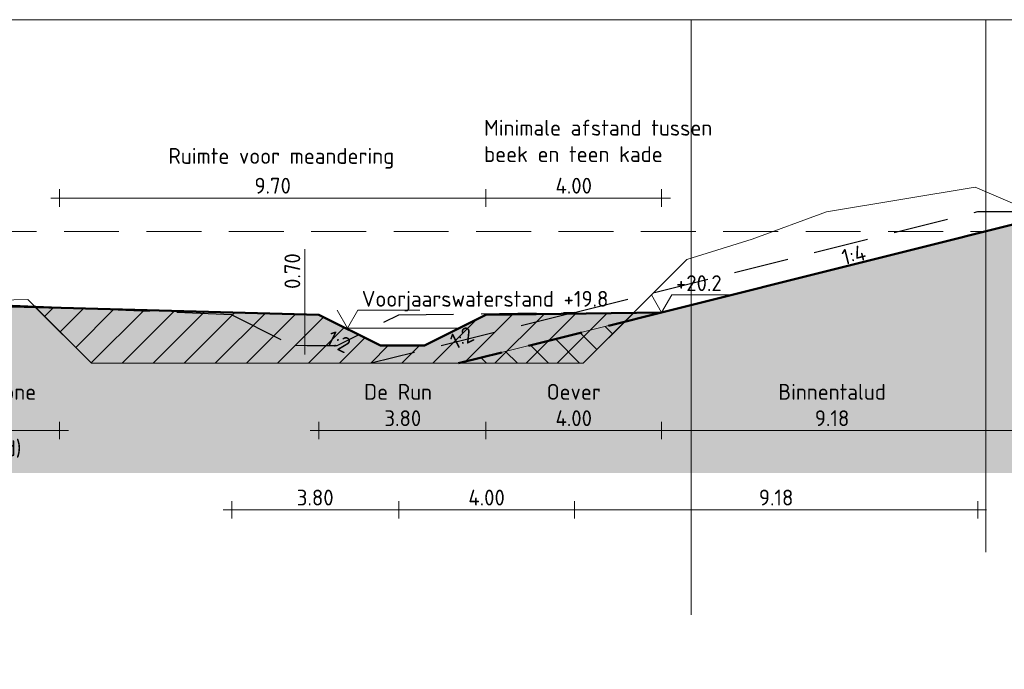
# Model space of a CAD drawing. Header units: metres. Extents: x 161377 to 162521, y 378914 to 379231.
# Tile 17 of 77: x 161642 to 161664, y 379179 to 379194. Entities that reach past the tile are written whole.
import ezdxf

# ---------------------------------------------------------------- set-up
doc = ezdxf.new("R2010")
doc.units = ezdxf.units.M
doc.linetypes.add('DASHED2', pattern=[0.375, 0.25, -0.125])
doc.linetypes.add('HIDDEN', pattern=[9.525, 6.35, -3.175])
for name, color, linetype, lineweight in [('B-WE-GR-MAAIVELD-GD', 253, 'Continuous', 18), ('N-XX-GW-GROND_TEELAARDE-WERK-A-200', 7, 'Continuous', 18), ('N-XX-GW-WATERGANG-GD', 90, 'Continuous', 50), ('profiel', 7, 'Continuous', 13), ('X-XX-AL-HULPLIJN-G', 7, 'Continuous', 18), ('X-XX-AL-M', 7, 'Continuous', 18), ('X-XX-AL-NAP-M', 7, 'Continuous', 18)]:
    doc.layers.add(name, color=color, linetype=linetype, lineweight=lineweight)
doc.layers.add('N-WE-GW-GROND-A', color=7, linetype='Continuous', lineweight=35, true_color=0xffdf7f)
doc.layers.add('waterspiegel', color=7, linetype='Continuous', lineweight=13, true_color=0x0544ff)
doc.styles.add('RH-NLCS-A', font='NLCS-ISO.ttf')
doc.dimstyles.new('RH-NLCS-IT-A$0', dxfattribs={"dimscale": 0, "dimtxt": 2.5, "dimasz": 2.5, "dimexe": 1, "dimexo": 5, "dimgap": 0.5, "dimtad": 1, "dimzin": 1, "dimdsep": 46, "dimtxsty": 'RH-NLCS-A', "dimcen": 2.5, "dimdle": 1, "dimclrd": 256, "dimclre": 8, "dimclrt": 256, "dimadec": 0, "dimazin": 0, "dimtfac": 1, "dimtmove": 0, "dimatfit": 3, "dimfxl": 1, "dimfxlon": 1, "dimlwd": -1, "dimlwe": 13, "dimarcsym": 1})

# ---------------------------------------------------------------- blocks, each defined once
blk = doc.blocks.new('Peilmaat')
blk.add_lwpolyline([(-0.162, 0.28), (0, 0), (0.162, 0.28), (1.142, 0.28)])
at = {"style": 'RH-NLCS-A'}
blk.add_attdef('NAP', (0.227, 0.337), '', height=0.25, dxfattribs=at)
blk = doc.blocks.new('*D163')
at = {"layer": 'Defpoints', "color": 0, "transparency": 16777216}
for p in [(161656.178, 379187.62), (161652.179, 379187.564), (161656.178, 379184.932)]:
    blk.add_point(p, dxfattribs=at)
at = {"layer": 'X-XX-AL-M', "transparency": 16777216}
blk.add_line((161651.979, 379184.932), (161656.378, 379184.932), dxfattribs=at)
at = {"layer": 'X-XX-AL-M', "color": 8, "linetype": 'HIDDEN', "lineweight": 13, "transparency": 16777216}
for p, q in [((161652.179, 379185.132), (161652.179, 379184.732)), ((161656.178, 379185.132), (161656.178, 379184.732))]:
    blk.add_line(p, q, dxfattribs=at)
at = {"layer": 'X-XX-AL-M', "transparency": 16777216, "insert": (161654.178, 379185.512), "char_height": 0.36, "width": 5.1301, "attachment_point": 5, "style": 'RH-NLCS-A'}
blk.add_mtext('Oever \\P4.00', dxfattribs=at)
blk = doc.blocks.new('_None')
blk = doc.blocks.new('*D164')
at = {"layer": 'Defpoints', "color": 0, "transparency": 16777216}
for p in [(161665.355, 379189.914), (161656.178, 379187.62), (161665.355, 379184.932)]:
    blk.add_point(p, dxfattribs=at)
at = {"layer": 'X-XX-AL-M', "transparency": 16777216}
blk.add_line((161655.978, 379184.932), (161665.555, 379184.932), dxfattribs=at)
at = {"layer": 'X-XX-AL-M', "color": 8, "linetype": 'HIDDEN', "lineweight": 13, "transparency": 16777216}
for p, q in [((161656.178, 379185.132), (161656.178, 379184.732)), ((161665.355, 379185.132), (161665.355, 379184.732))]:
    blk.add_line(p, q, dxfattribs=at)
at = {"layer": 'X-XX-AL-M', "transparency": 16777216, "insert": (161660.056, 379185.512), "char_height": 0.36, "attachment_point": 5, "style": 'RH-NLCS-A'}
blk.add_mtext('Binnentalud \\P9.18', dxfattribs=at)
blk = doc.blocks.new('*D165')
at = {"layer": 'Defpoints', "color": 0, "transparency": 16777216}
for p in [(161637.478, 379187.864), (161642.479, 379187.524), (161642.479, 379184.932)]:
    blk.add_point(p, dxfattribs=at)
at = {"layer": 'X-XX-AL-M', "transparency": 16777216}
blk.add_line((161637.278, 379184.932), (161642.679, 379184.932), dxfattribs=at)
at = {"layer": 'X-XX-AL-M', "color": 8, "linetype": 'HIDDEN', "lineweight": 13, "transparency": 16777216}
for p, q in [((161637.478, 379185.132), (161637.478, 379184.732)), ((161642.479, 379185.132), (161642.479, 379184.732))]:
    blk.add_line(p, q, dxfattribs=at)
at = {"layer": 'X-XX-AL-M', "transparency": 16777216, "insert": (161639.978, 379185.512), "char_height": 0.36, "attachment_point": 5, "style": 'RH-NLCS-A'}
blk.add_mtext('Obstakelvrije zone \\P 5.00', dxfattribs=at)
blk = doc.blocks.new('*D166')
at = {"layer": 'Defpoints', "color": 0, "transparency": 16777216}
for p in [(161648.381, 379187.564), (161652.179, 379187.564), (161652.179, 379184.932)]:
    blk.add_point(p, dxfattribs=at)
at = {"layer": 'X-XX-AL-M', "transparency": 16777216}
blk.add_line((161648.181, 379184.932), (161652.379, 379184.932), dxfattribs=at)
at = {"layer": 'X-XX-AL-M', "color": 8, "linetype": 'HIDDEN', "lineweight": 13, "transparency": 16777216}
for p, q in [((161648.381, 379185.132), (161648.381, 379184.732)), ((161652.179, 379185.132), (161652.179, 379184.732))]:
    blk.add_line(p, q, dxfattribs=at)
at = {"layer": 'X-XX-AL-M', "transparency": 16777216, "insert": (161650.18, 379185.512), "char_height": 0.36, "attachment_point": 5, "style": 'RH-NLCS-A'}
blk.add_mtext('De Run\\P 3.80', dxfattribs=at)
blk = doc.blocks.new('*D168')
at = {"layer": 'Defpoints', "color": 0, "transparency": 16777216}
for p in [(161656.178, 379190.223), (161656.178, 379187.62), (161652.179, 379187.564)]:
    blk.add_point(p, dxfattribs=at)
at = {"layer": 'X-XX-AL-M', "color": 8, "linetype": 'HIDDEN', "lineweight": 13, "transparency": 16777216}
for p, q in [((161652.179, 379190.023), (161652.179, 379190.423)), ((161656.178, 379190.023), (161656.178, 379190.423))]:
    blk.add_line(p, q, dxfattribs=at)
at = {"layer": 'X-XX-AL-M', "transparency": 16777216}
blk.add_line((161651.979, 379190.223), (161656.378, 379190.223), dxfattribs=at)
at = {"layer": 'X-XX-AL-M', "transparency": 16777216, "insert": (161654.178, 379190.803), "char_height": 0.36, "width": 5.1301, "attachment_point": 5, "style": 'RH-NLCS-A'}
blk.add_mtext('\\P4.00', dxfattribs=at)
blk = doc.blocks.new('*D171')
at = {"layer": 'Defpoints', "color": 0, "transparency": 16777216}
for p in [(161652.178, 379190.223), (161652.178, 379187.564), (161642.479, 379184.932)]:
    blk.add_point(p, dxfattribs=at)
at = {"layer": 'X-XX-AL-M', "color": 8, "linetype": 'HIDDEN', "lineweight": 13, "transparency": 16777216}
for p, q in [((161642.479, 379190.023), (161642.479, 379190.423)), ((161652.178, 379190.023), (161652.178, 379190.423))]:
    blk.add_line(p, q, dxfattribs=at)
at = {"layer": 'X-XX-AL-M', "transparency": 16777216}
blk.add_line((161642.279, 379190.223), (161652.378, 379190.223), dxfattribs=at)
at = {"layer": 'X-XX-AL-M', "transparency": 16777216, "insert": (161647.328, 379190.803), "char_height": 0.36, "width": 5.1301, "attachment_point": 5, "style": 'RH-NLCS-A'}
blk.add_mtext('\\P9.70', dxfattribs=at)
blk = doc.blocks.new('*D172')
at = {"layer": 'Defpoints', "color": 0, "transparency": 16777216}
for p in [(161648.056, 379187.564), (161650.781, 379187.564), (161650.781, 379186.864)]:
    blk.add_point(p, dxfattribs=at)
at = {"layer": 'X-XX-AL-M', "transparency": 16777216}
for p, q in [((161648.056, 379187.564), (161648.056, 379189.056)), ((161648.056, 379186.664), (161648.056, 379187.564))]:
    blk.add_line(p, q, dxfattribs=at)
at = {"layer": 'X-XX-AL-M', "color": 8, "linetype": 'HIDDEN', "lineweight": 13, "transparency": 16777216}
for p, q in [((161648.256, 379187.564), (161647.856, 379187.564)), ((161648.256, 379186.864), (161647.856, 379186.864))]:
    blk.add_line(p, q, dxfattribs=at)
at = {"layer": 'X-XX-AL-M', "transparency": 16777216, "insert": (161647.776, 379188.56), "char_height": 0.36, "attachment_point": 5, "rotation": 90, "style": 'RH-NLCS-A'}
blk.add_mtext('0.70', dxfattribs=at)
blk = doc.blocks.new('*D199')
at = {"layer": 'Defpoints', "color": 0, "transparency": 16777216}
for p in [(161646.398, 379187.564), (161650.195, 379187.564), (161646.398, 379183.126)]:
    blk.add_point(p, dxfattribs=at)
at = {"layer": 'X-XX-AL-M', "color": 8, "linetype": 'HIDDEN', "lineweight": 13, "transparency": 16777216}
for p, q in [((161646.398, 379183.326), (161646.398, 379182.926)), ((161650.195, 379183.326), (161650.195, 379182.926))]:
    blk.add_line(p, q, dxfattribs=at)
at = {"layer": 'X-XX-AL-M', "transparency": 16777216}
blk.add_line((161650.395, 379183.126), (161646.198, 379183.126), dxfattribs=at)
at = {"layer": 'X-XX-AL-M', "transparency": 16777216, "insert": (161648.296, 379183.706), "char_height": 0.36, "attachment_point": 5, "style": 'RH-NLCS-A'}
blk.add_mtext('\\P3.80', dxfattribs=at)
blk = doc.blocks.new('*D200')
at = {"layer": 'Defpoints', "color": 0, "transparency": 16777216}
for p in [(161654.195, 379187.62), (161650.195, 379187.564), (161650.195, 379183.126)]:
    blk.add_point(p, dxfattribs=at)
at = {"layer": 'X-XX-AL-M', "color": 8, "linetype": 'HIDDEN', "lineweight": 13, "transparency": 16777216}
for p, q in [((161650.195, 379183.326), (161650.195, 379182.926)), ((161654.195, 379183.326), (161654.195, 379182.926))]:
    blk.add_line(p, q, dxfattribs=at)
at = {"layer": 'X-XX-AL-M', "transparency": 16777216}
blk.add_line((161654.395, 379183.126), (161649.995, 379183.126), dxfattribs=at)
at = {"layer": 'X-XX-AL-M', "transparency": 16777216, "insert": (161652.195, 379183.706), "char_height": 0.36, "attachment_point": 5, "style": 'RH-NLCS-A'}
blk.add_mtext('\\P4.00', dxfattribs=at)
blk = doc.blocks.new('*D201')
at = {"layer": 'Defpoints', "color": 0, "transparency": 16777216}
for p in [(161663.371, 379189.914), (161654.195, 379187.62), (161654.195, 379183.126)]:
    blk.add_point(p, dxfattribs=at)
at = {"layer": 'X-XX-AL-M', "color": 8, "linetype": 'HIDDEN', "lineweight": 13, "transparency": 16777216}
for p, q in [((161654.195, 379183.326), (161654.195, 379182.926)), ((161663.371, 379183.326), (161663.371, 379182.926))]:
    blk.add_line(p, q, dxfattribs=at)
at = {"layer": 'X-XX-AL-M', "transparency": 16777216}
blk.add_line((161663.571, 379183.126), (161653.995, 379183.126), dxfattribs=at)
at = {"layer": 'X-XX-AL-M', "transparency": 16777216, "insert": (161658.783, 379183.706), "char_height": 0.36, "attachment_point": 5, "style": 'RH-NLCS-A'}
blk.add_mtext('\\P9.18', dxfattribs=at)

msp = doc.modelspace()

# ---------------------------------------------------------------- hatches: boundary and pattern name
at = {"layer": 'N-WE-GW-GROND-A', "transparency": 33554508}
h = msp.add_hatch(color=256, dxfattribs=at)
h.dxf.hatch_style = 1
h.paths.add_polyline_path([(161670.355, 379189.914), (161665.355, 379189.914), (161656.178, 379187.62), (161652.178, 379187.564), (161650.781, 379186.864), (161649.781, 379186.864), (161648.381, 379187.564), (161637.478, 379187.864), (161633.889, 379188.152), (161632.89, 379188.203), (161629.456, 379187.979), (161629.456, 379183.964), (161690.405, 379183.964), (161690.405, 379187.657), (161685.102, 379187.665), (161683.601, 379186.664), (161683.101, 379186.664), (161681.601, 379187.664)])
at = {"layer": 'N-XX-GW-GROND_TEELAARDE-WERK-A-200'}
h = msp.add_hatch(dxfattribs=at)
h.set_pattern_fill('AGW-WERK_AANVULLEN', color=256, scale=0.1, pattern_type=2)
h.set_pattern_definition([(45, (-197.737, -16.26297), (-0.3535533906, 0.3535533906), [])])
h.paths.add_polyline_path([(161648.381, 379187.564), (161641.927, 379187.741), (161643.205, 379186.464), (161651.555, 379186.464), (161654.395, 379186.464), (161655.542, 379187.611), (161652.178, 379187.564), (161650.781, 379186.864), (161649.781, 379186.864)])
h = msp.add_hatch(dxfattribs=at)
h.set_pattern_fill('AGW-WERK_AANVULLEN', color=256, scale=0.1, angle=90, pattern_type=2)
h.set_pattern_definition([(135, (-197.737, -16.26297), (-0.3535533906, -0.3535533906), [])])
h.paths.add_polyline_path([(161655.342, 379187.411), (161651.555, 379186.464), (161654.395, 379186.464)])

# ---------------------------------------------------------------- linework, layer by layer
at = {"layer": 'B-WE-GR-MAAIVELD-GD', "flags": 128}
msp.add_lwpolyline([(161629.456, 379187.979), (161629.549, 379187.984), (161632.89, 379188.203), (161633.889, 379188.152), (161637.96, 379187.827), (161638.105, 379187.813), (161639.829, 379187.87), (161641.755, 379187.914), (161643.205, 379186.464), (161654.395, 379186.464), (161656.755, 379188.823), (161658.241, 379189.286), (161659.929, 379189.906), (161663.311, 379190.468), (161664.269, 379190.059)], dxfattribs=at)
at = {"layer": 'N-XX-GW-WATERGANG-GD'}
for points in [[(161656.178, 379187.62), (161665.355, 379189.914), (161670.355, 379189.914), (161681.601, 379187.664)], [(161648.381, 379187.564), (161637.478, 379187.864)], [(161652.178, 379187.564), (161656.178, 379187.62)], [(161648.381, 379187.564), (161649.781, 379186.864), (161650.781, 379186.864), (161652.178, 379187.564)]]:
    msp.add_lwpolyline(points, dxfattribs=at)
at = {"layer": 'N-XX-GW-WATERGANG-GD', "linetype": 'DASHED2', "ltscale": 5}
msp.add_lwpolyline([(161656.178, 379187.62), (161651.555, 379186.464)], dxfattribs=at)
at = {"layer": 'profiel', "linetype": 'DASHED2', "lineweight": 30, "ltscale": 5, "flags": 128}
for points in [[(161654.195, 379187.62), (161663.371, 379189.914), (161668.371, 379189.914), (161677.636, 379188.061), (161681.601, 379187.664), (161683.101, 379186.664), (161683.601, 379186.664), (161685.102, 379187.665)], [(161646.398, 379187.564), (161635.507, 379188.022)], [(161654.195, 379187.62), (161649.571, 379186.464)], [(161650.195, 379187.564), (161654.195, 379187.62)], [(161646.398, 379187.564), (161647.798, 379186.864), (161648.798, 379186.864), (161650.195, 379187.564)]]:
    msp.add_lwpolyline(points, dxfattribs=at)
at = {"layer": 'waterspiegel', "linetype": 'DASHED2', "ltscale": 5}
msp.add_line((161629.456, 379189.464), (161663.555, 379189.464), dxfattribs=at)
at = {"layer": 'waterspiegel'}
msp.add_line((161648.981, 379187.264), (161651.579, 379187.264), dxfattribs=at)
at = {"layer": 'X-XX-AL-HULPLIJN-G'}
for points in [[(161656.853, 379194.282), (161633.953, 379194.282), (161633.953, 379179.497)], [(161663.553, 379194.282), (161656.853, 379194.282), (161656.853, 379180.74)], [(161668.753, 379194.282), (161663.553, 379194.282), (161663.553, 379182.165)], [(161660.466, 379188.692), (161665.355, 379189.914)]]:
    msp.add_lwpolyline(points, dxfattribs=at)
for points in [[(161648.381, 379187.564), (161641.927, 379187.741), (161643.205, 379186.464), (161651.555, 379186.464), (161654.395, 379186.464), (161655.542, 379187.611), (161652.178, 379187.564), (161650.781, 379186.864), (161649.781, 379186.864)], [(161655.342, 379187.411), (161651.555, 379186.464), (161654.395, 379186.464)]]:
    msp.add_lwpolyline(points, close=True, dxfattribs=at)

# ---------------------------------------------------------------- block references
at = {"layer": 'waterspiegel', "xscale": 1.44, "yscale": 1.44, "zscale": 1.44}
msp.add_blockref('Peilmaat', (161649.029, 379187.264), dxfattribs=at).add_auto_attribs({'NAP': 'Voorjaarswaterstand +19.8'})
at = {"layer": 'X-XX-AL-NAP-M', "xscale": 1.44, "yscale": 1.44, "zscale": 1.44}
msp.add_blockref('Peilmaat', (161656.178, 379187.62), dxfattribs=at).add_auto_attribs({'NAP': '+20.2'})

# ---------------------------------------------------------------- texts
at = {"layer": 'X-XX-AL-M', "style": 'RH-NLCS-A'}
for s, p in [('Ruimte voor meandering', (161644.954, 379191.001)), ('(onderhoudspad)', (161638.164, 379184.348))]:
    msp.add_text(s, height=0.36, dxfattribs=at).set_placement(p)
at = {"layer": 'X-XX-AL-M', "insert": (161652.137, 379192.002), "char_height": 0.36, "width": 6.02563, "attachment_point": 1, "style": 'RH-NLCS-A'}
msp.add_mtext('Minimale afstand tussen beek en teen kade', dxfattribs=at)
at = {"layer": 'X-XX-AL-M', "char_height": 0.36, "width": 0.89861, "attachment_point": 1, "style": 'RH-NLCS-A'}
for s, insert, rotation in [('1:4', (161660.242, 379189.04), 14.04), ('1:2', (161648.676, 379187.23), 333.43), ('1:2', (161651.32, 379187.088), 26.62)]:
    msp.add_mtext(s, dxfattribs=dict(at, insert=insert, rotation=rotation))

# ---------------------------------------------------------------- dimensions: what is measured, and where the dimension line sits
at = {"layer": 'X-XX-AL-M'}
for base, p1, p2, text, picture, middle in [((161652.178, 379190.223), (161642.479, 379184.932), (161652.178, 379187.564), '\\P<>', '*D171', (161647.328, 379190.223)), ((161656.178, 379190.223), (161652.179, 379187.564), (161656.178, 379187.62), '\\P<>', '*D168', (161654.178, 379190.223)), ((161654.195, 379183.126), (161663.371, 379189.914), (161654.195, 379187.62), '\\P<>', '*D201', (161658.783, 379183.126)), ((161665.355, 379184.932), (161656.178, 379187.62), (161665.355, 379189.914), 'Binnentalud \\P<>', '*D164', (161660.056, 379184.932)), ((161642.479, 379184.932), (161637.478, 379187.864), (161642.479, 379187.524), 'Obstakelvrije zone \\P <>', '*D165', (161639.978, 379184.932)), ((161650.195, 379183.126), (161654.195, 379187.62), (161650.195, 379187.564), '\\P<>', '*D200', (161652.195, 379183.126)), ((161656.178, 379184.932), (161652.179, 379187.564), (161656.178, 379187.62), 'Oever \\P<>', '*D163', (161654.178, 379184.932)), ((161646.398, 379183.126), (161650.195, 379187.564), (161646.398, 379187.564), '\\P<>', '*D199', (161648.296, 379183.126)), ((161652.179, 379184.932), (161648.381, 379187.564), (161652.179, 379187.564), 'De Run\\P <>', '*D166', (161650.18, 379184.932))]:
    dim = msp.add_linear_dim(base=base, p1=p1, p2=p2, text=text, dimstyle='RH-NLCS-IT-A$0', override={"dimtxt": 1.8, "dimblk1": 'None', "dimblk2": 'None', "dimsah": 1}, dxfattribs=at)
    dim.commit()
    dim.dimension.update_dxf_attribs({"geometry": picture, "text_midpoint": middle, "dimtype": 160})
dim = msp.add_aligned_dim(p1=(161650.781, 379186.864), p2=(161650.781, 379187.564), distance=2.725, dimstyle='RH-NLCS-IT-A$0', override={"dimtxt": 1.8, "dimblk1": 'None', "dimblk2": 'None', "dimsah": 1}, dxfattribs=at)
dim.commit()
dim.dimension.update_dxf_attribs({"geometry": '*D172', "text_midpoint": (161647.776, 379188.56)})

doc.saveas('drawing.dxf')
